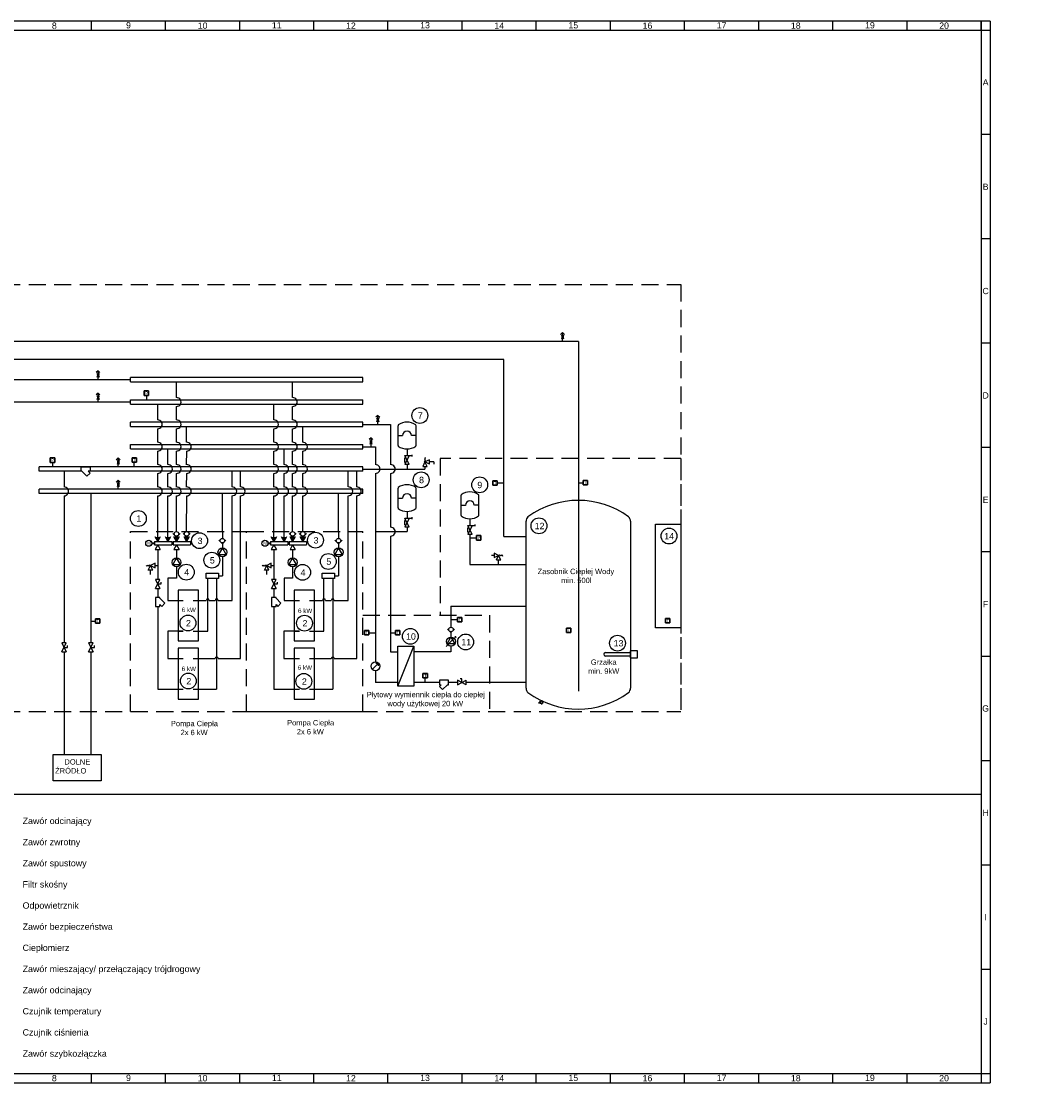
# Model space of a CAD drawing. Header units: millimetres. Extents: x 45988 to 80767, y -9939 to 1941.
# Tile 2 of 3: x 51942 to 63378, y -9939 to 1941. Entities that reach past the tile are written whole.
import ezdxf

# ---------------------------------------------------------------- set-up
doc = ezdxf.new("R2010")
doc.units = ezdxf.units.MM
doc.header["$LTSCALE"] = 15
doc.linetypes.add('DASHED', pattern=[19.05, 12.7, -6.35])
for name, color, linetype in [('MCD_IS_CO_Powrót', 130, 'Continuous'), ('MCD_IS_CO_Zasilanie', 210, 'Continuous'), ('MCD_IS_CWU_Cyrkulacja', 80, 'Continuous'), ('MCD_IS_DZ_Powrót', 52, 'Continuous'), ('MCD_IS_DZ_Zasilanie', 82, 'Continuous'), ('MCD_IS_Moduły_hydrauliczne', 252, 'Continuous'), ('MCD_IS_Opisy', 3, 'Continuous'), ('MCD_IS_Sensory', 22, 'Continuous'), ('MCD_IS_Warstwa_hydrauliczna', 7, 'Continuous')]:
    doc.layers.add(name, color=color, linetype=linetype)
doc.layers.add('MCD_IS_CWU_Ciepła', color=1, linetype='Continuous', lineweight=25)
doc.layers.add('MCD_IS_CWU_Zimna', color=5, linetype='Continuous', lineweight=25)
doc.styles.get("Standard").update_dxf_attribs({"font": 'arial.ttf'})

# ---------------------------------------------------------------- blocks, each defined once
blk = doc.blocks.new('Filtr siatkowy skośny')
at = {"layer": 'MCD_IS_Warstwa_hydrauliczna'}
for p, q in [((-100, 25), (-100, -25)), ((0, 25), (-100, 25)), ((0, -25), (0, 25)), ((-100, -25), (-80, -25)), ((-80, -25), (-100, -45)), ((-100, -45), (-65, -80)), ((-9, -25), (-65, -80)), ((-9, -25), (0, -25))]:
    blk.add_line(p, q, dxfattribs=at)
blk = doc.blocks.new('FILTRY SKOŚNE DÓŁ PUSTE')
at = {"layer": 'MCD_IS_Warstwa_hydrauliczna', "rotation": 90}
blk.add_blockref('Filtr siatkowy skośny', (25, 0), dxfattribs=at)
blk = doc.blocks.new('zw$10CF')
for p, q in [((0, 453), (57, 453)), ((171, 453), (228, 453)), ((0, 111), (57, 111)), ((171, 111), (228, 111))]:
    blk.add_line(p, q)
at = {"layer": 'MCD_IS_Warstwa_hydrauliczna'}
for p, q in [((0, 570), (0, 0)), ((228, 570), (0, 570)), ((228, 0), (228, 570)), ((0, 0), (228, 0))]:
    blk.add_line(p, q, dxfattribs=at)
blk = doc.blocks.new('71789 - UTD_35kW_WP')
at = {"layer": 'MCD_IS_Warstwa_hydrauliczna'}
blk.add_blockref('zw$10CF', (-85, -268), dxfattribs=at)
blk = doc.blocks.new('Zawór_zwrotny')
at = {"layer": 'MCD_IS_Warstwa_hydrauliczna'}
for p, q in [((-40, 40), (0, 0)), ((0, 0), (40, 40))]:
    blk.add_line(p, q, dxfattribs=at)
blk.add_circle((0, 35), 25, dxfattribs=at)
blk = doc.blocks.new('SZAFA_2 układy 70kW_CM10_57769_CM15_61423')
at = {"layer": 'MCD_IS_Moduły_hydrauliczne', "linetype": 'DASHED'}
for p, q in [((1, -1), (1301, -1)), ((1, -2015), (1, -1)), ((1301, -2015), (1301, -1)), ((1, -2015), (1301, -2015))]:
    blk.add_line(p, q, dxfattribs=at)
blk = doc.blocks.new('ZK')
for p, q in [((-50, 25), (-50, -25)), ((-50, -25), (50, 25)), ((50, -25), (-50, 25)), ((-50, 25), (-50, 0)), ((50, -25), (50, 25)), ((50, -25), (50, 0))]:
    blk.add_line(p, q)
blk = doc.blocks.new('zawór prosty')
at = {"layer": 'MCD_IS_Warstwa_hydrauliczna', "rotation": 360}
blk.add_blockref('ZK', (830, -6850), dxfattribs=at)
blk = doc.blocks.new('zw$EE8C')
at = {"layer": 'MCD_IS_Warstwa_hydrauliczna'}
for p, q in [((0, 0), (40, 0)), ((40, 0), (40, 20))]:
    blk.add_line(p, q, dxfattribs=at)
at = {"layer": 'MCD_IS_Warstwa_hydrauliczna', "rotation": 270}
blk.add_blockref('zawór prosty', (6850, 830), dxfattribs=at)
blk = doc.blocks.new('ZAWORY KULOWE PIONOWO PUSTE')
at = {"layer": 'MCD_IS_Warstwa_hydrauliczna'}
blk.add_blockref('zw$EE8C', (0, 0), dxfattribs=at)
blk = doc.blocks.new('zawór zwrotny DÓŁ PUSTE')
at = {"layer": 'MCD_IS_Warstwa_hydrauliczna'}
blk.add_blockref('Zawór_zwrotny', (0, 0), dxfattribs=at)
blk = doc.blocks.new('zw$C722')
for p, q in [((-75, 43), (-75, -43)), ((0, 0), (-75, 43)), ((-75, -43), (0, 0))]:
    blk.add_line(p, q)
blk.add_circle((-50, 0), 50)
blk = doc.blocks.new('61423 - CM15-1 GRUNDFOS GÓRA')
at = {"rotation": 90}
blk.add_blockref('zw$C722', (0, 50), dxfattribs=at)
blk = doc.blocks.new('FILTRY SKOŚNE POZIOMO PRAWO PUSTE')
at = {"layer": 'MCD_IS_Warstwa_hydrauliczna', "xscale": -1}
blk.add_blockref('Filtr siatkowy skośny', (0, -25), dxfattribs=at)
blk = doc.blocks.new('zw$290D')
for p, q in [((0, 0), (0, 50)), ((100, 0), (0, 50)), ((0, 0), (100, 50)), ((25, 50), (75, 50)), ((75, 50), (75, 38)), ((100, 50), (100, 0))]:
    blk.add_line(p, q)
at = {"linetype": 'DASHED'}
blk.add_line((25, 50), (25, 38), dxfattribs=at)
at = {"layer": 'MCD_IS_Warstwa_hydrauliczna'}
for p, q in [((100, 0), (100, -35)), ((110, -30), (90, -30))]:
    blk.add_line(p, q, dxfattribs=at)
blk = doc.blocks.new('*U37')
blk.add_blockref('zw$290D', (0, 0))
blk = doc.blocks.new('zw$3CA5')
at = {"layer": 'MCD_IS_Warstwa_hydrauliczna'}
blk.add_blockref('*U37', (0, -50), dxfattribs=at)
blk = doc.blocks.new('zawór szybkozłączka PIONOWO LEWO PUSTE')
at = {"layer": 'MCD_IS_Warstwa_hydrauliczna', "rotation": 89.99999999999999}
blk.add_blockref('zw$3CA5', (-25, -50), dxfattribs=at)
blk = doc.blocks.new('NACZYNIA PRZEPONOWE PUSTE')
for p, q in [((-102, 310), (-102, 90)), ((100, 90), (100, 310)), ((-102, 200), (-50, 200)), ((100, 200), (49, 200)), ((-1, -125), (-1, -175))]:
    blk.add_line(p, q)
for centre, radius, start, end in [((-89, 310), 12.1, 135, 180), ((-1, 185), 165, 53.8231, 126.1769), ((-1, 200), 49.5, 0.0929, 180.0929), ((88, 310), 12.1, 0, 45), ((-89, 90), 12.1, 180, 225), ((-1, 215), 165, 233.8231, 306.1769), ((88, 90), 12.1, 315, 0)]:
    blk.add_arc(centre, radius, start, end)
at = {"layer": 'MCD_IS_Warstwa_hydrauliczna'}
blk.add_line((-1, 50), (-1, -25), dxfattribs=at)
blk.add_blockref('zawór szybkozłączka PIONOWO LEWO PUSTE', (-1, -75))
blk = doc.blocks.new('ODPOWIETRZNIKI PUSTE')
at = {"layer": 'MCD_IS_Warstwa_hydrauliczna'}
for p, q in [((0, 100), (-21, 79)), ((0, 0), (0, 100)), ((0, 100), (21, 79)), ((0, 100), (0, 50)), ((0, 50), (0, 70)), ((0, 50), (0, 30))]:
    blk.add_line(p, q, dxfattribs=at)
for centre, start, end in [((-47, 50), 331.9275, 28.0725), ((48, 50), 151.9275, 208.0725)]:
    blk.add_arc(centre, 42.5, start, end, dxfattribs=at)
blk = doc.blocks.new('zw$95A8')
blk.add_line((-180, 0), (0, 450))
blk.add_lwpolyline([(-180, 0), (-180, 450), (0, 450), (0, 0)], close=True)
blk = doc.blocks.new('WYMIENNIKI PIONOWO PUSTE')
blk.add_blockref('zw$95A8', (98, -208))
blk = doc.blocks.new('57769 - CM10 GRUNDFOS GÓRA')
at = {"rotation": 90}
blk.add_blockref('zw$C722', (0, 50), dxfattribs=at)
blk = doc.blocks.new('zw$E5C8')
for p, q in [((21, 20), (79, 80)), ((79, 80), (54, 80)), ((79, 80), (79, 55))]:
    blk.add_line(p, q)
blk.add_circle((50, 50), 50)
blk = doc.blocks.new('ciepłomierz PRAWO GÓRA PUSTE')
blk.add_blockref('zw$E5C8', (425, 345))
blk = doc.blocks.new('POMPA GÓRA PUSTE')
for p, q in [((0, 50), (-54, -4)), ((-44, 25), (0, 100)), ((43, 25), (-44, 25)), ((54, 104), (0, 50)), ((0, 100), (43, 25)), ((54, 104), (44, 104)), ((54, 104), (54, 94))]:
    blk.add_line(p, q)
blk.add_circle((0, 50), 50)
blk = doc.blocks.new('zawór bezpieczeństwa LEWO PUSTE')
for p, q in [((-40, -5), (-50, 0)), ((-30, 5), (-40, -5)), ((-20, -5), (-30, 5)), ((-25, -50), (0, 0)), ((-10, 5), (-20, -5)), ((0, 0), (-10, 5)), ((50, 25), (0, 0)), ((0, 0), (50, -25)), ((25, -50), (0, 0)), ((50, -25), (50, 25)), ((50, 0), (80, 0)), ((25, -50), (-25, -50)), ((0, -100), (0, -50))]:
    blk.add_line(p, q)
blk = doc.blocks.new('zw$ECC7')
at = {"layer": 'MCD_IS_Warstwa_hydrauliczna'}
for p, q in [((0, 40), (-20, 40)), ((0, 0), (0, 40))]:
    blk.add_line(p, q, dxfattribs=at)
blk.add_blockref('zawór prosty', (-830, 6850), dxfattribs=at)
blk = doc.blocks.new('ZAWORY KULOWE POZIOMO PUSTE')
at = {"layer": 'MCD_IS_Warstwa_hydrauliczna'}
blk.add_blockref('zw$ECC7', (0, 0), dxfattribs=at)
blk = doc.blocks.new('FILTRY SKOŚNE POZIOMO LEWO PUSTE')
at = {"layer": 'MCD_IS_Warstwa_hydrauliczna'}
blk.add_blockref('Filtr siatkowy skośny', (0, -25), dxfattribs=at)
blk = doc.blocks.new('zw$4C33')
at = {"layer": 'MCD_IS_Warstwa_hydrauliczna'}
for p, q in [((-375, -1350), (-375, -150)), ((375, -150), (375, -1350)), ((375, -1200), (375, -1350))]:
    blk.add_line(p, q, dxfattribs=at)
for centre, radius, start, end in [((0, -613), 613, 53.82311, 126.17689), ((-330, -150), 45, 135, 180), ((330, -150), 45, 0, 45), ((-330, -1350), 45, 180, 225), ((330, -1350), 45, 315, 0), ((0, -887), 613, 233.82311, 306.17689)]:
    blk.add_arc(centre, radius, start, end, dxfattribs=at)
blk = doc.blocks.new('ZASOBNIK PUSTE')
at = {"layer": 'MCD_IS_Warstwa_hydrauliczna'}
blk.add_blockref('zw$4C33', (374.2, 1311), dxfattribs=at)
blk = doc.blocks.new('zawór antyskażeniowy PIONOWO PUSTE')
at = {"lineweight": 30}
for p, q in [((-15, 0), (-25, 0)), ((-25, 0), (-25, -15))]:
    blk.add_line(p, q, dxfattribs=at)
blk.add_line((0, -15), (0, -26))
blk.add_circle((0, 0), 15, dxfattribs=at)
blk = doc.blocks.new('czujnik temperatury lewa strona tekst')
at = {"layer": 'MCD_IS_Sensory', "lineweight": 30}
for p, q in [((21, 58), (21, 8)), ((71, 58), (21, 58)), ((21, 8), (71, 9)), ((71, 9), (71, 58))]:
    blk.add_line(p, q, dxfattribs=at)
at = {"layer": 'MCD_IS_Sensory', "lineweight": 30, "insert": (23, 48), "char_height": 30, "width": 50, "attachment_point": 1}
blk.add_mtext(' T', dxfattribs=at)
blk = doc.blocks.new('czujnik temp prawa strona tekst')
at = {"layer": 'MCD_IS_Sensory', "lineweight": 30}
for p, q in [((-18087, -9469), (-18087, -9519)), ((-18037, -9469), (-18087, -9469)), ((-18087, -9519), (-18037, -9519)), ((-18037, -9519), (-18037, -9469))]:
    blk.add_line(p, q, dxfattribs=at)
at = {"layer": 'MCD_IS_Sensory', "lineweight": 30, "insert": (-18086, -9480), "char_height": 30, "width": 50, "attachment_point": 1}
blk.add_mtext(' T', dxfattribs=at)
blk = doc.blocks.new('Czujnik_Ciśnienia')
at = {"layer": 'MCD_IS_Sensory', "lineweight": 30}
for p, q in [((0, 50), (0, 0)), ((50, 50), (0, 50)), ((0, 0), (50, 0)), ((50, 0), (50, 50))]:
    blk.add_line(p, q, dxfattribs=at)
at = {"layer": 'MCD_IS_Sensory', "lineweight": 30, "insert": (1, 40), "char_height": 30, "width": 50, "attachment_point": 1}
blk.add_mtext(' P', dxfattribs=at)
blk = doc.blocks.new('zw$6161')
at = {"layer": 'MCD_IS_Warstwa_hydrauliczna'}
for p, q in [((0, 0), (-80, 0)), ((-80, -80), (-80, 0)), ((0, -40), (0, 0)), ((-360, -20), (-80, -20)), ((-80, -60), (-360, -60)), ((-80, -80), (0, -80)), ((0, -80), (0, -40))]:
    blk.add_line(p, q, dxfattribs=at)
blk.add_arc((-360, -40), 20, 90, 270, dxfattribs=at)
blk = doc.blocks.new('GRZAŁKA LEWO PUSTE')
blk.add_blockref('zw$6161', (0, 80))
blk = doc.blocks.new('zw$F720')
for p, q in [((-5, 30), (5, 40)), ((5, 20), (-5, 30)), ((-5, 10), (5, 20)), ((0, 0), (-5, 10)), ((5, 40), (0, 50)), ((50, 25), (0, 0)), ((50, -25), (50, 25)), ((0, 0), (-25, -50)), ((-25, -50), (25, -50)), ((25, -50), (0, 0)), ((50, -25), (0, 0)), ((0, -50), (0, -80)), ((100, 0), (50, 0)), ((100, 0), (100, -25))]:
    blk.add_line(p, q)
blk = doc.blocks.new('zawór bezpieczeństwa PRAWO PUSTE')
blk.add_blockref('zw$F720', (0, 0))
blk = doc.blocks.new('ZAWÓR BEZPIECZEŃSTWA')
for p, q in [((-351, 240), (-351, 190)), ((-301, 215), (-351, 240)), ((-351, 215), (-381, 215)), ((-351, 190), (-301, 215)), ((-326, 165), (-301, 215)), ((-326, 165), (-276, 165)), ((-301, 215), (-291, 220)), ((-276, 165), (-301, 215)), ((-301, 115), (-301, 165)), ((-291, 220), (-281, 210)), ((-281, 210), (-271, 220)), ((-271, 220), (-261, 210)), ((-261, 210), (-251, 215))]:
    blk.add_line(p, q)

msp = doc.modelspace()

# ---------------------------------------------------------------- hatches: boundary and pattern name
h = msp.add_hatch(color=256)
h.dxf.hatch_style = 1
h.paths.add_polyline_path([(53442, -3831), (53471, -3881), (53499, -3831)])
h = msp.add_hatch(color=256)
h.dxf.hatch_style = 1
h.paths.add_polyline_path([(53556, -3831), (53585, -3881), (53613, -3831)])
h = msp.add_hatch(color=256)
h.dxf.hatch_style = 1
h.paths.add_polyline_path([(53652, -3831), (53680, -3881), (53709, -3831)])
h = msp.add_hatch(color=256)
h.dxf.hatch_style = 1
h.paths.add_polyline_path([(53766, -3831), (53794, -3881), (53823, -3831)])
h = msp.add_hatch(color=256)
h.dxf.hatch_style = 1
h.paths.add_polyline_path([(54742, -3831), (54771, -3881), (54799, -3831)])
h = msp.add_hatch(color=256)
h.dxf.hatch_style = 1
h.paths.add_polyline_path([(54856, -3831), (54885, -3881), (54913, -3831)])
h = msp.add_hatch(color=256)
h.dxf.hatch_style = 1
h.paths.add_polyline_path([(54952, -3831), (54981, -3881), (55009, -3831)])
h = msp.add_hatch(color=256)
h.dxf.hatch_style = 1
h.paths.add_polyline_path([(55066, -3831), (55095, -3881), (55123, -3831)])

# ---------------------------------------------------------------- linework, layer by layer
for p, q in [((54388, 1941), (45988, 1941)), ((52728, 1841), (52728, 1941)), ((53558, 1841), (53558, 1941)), ((62788, 1941), (54388, 1941)), ((54388, 1841), (54388, 1941)), ((55218, 1841), (55218, 1941)), ((56048, 1841), (56048, 1941)), ((56878, 1841), (56878, 1941)), ((57708, 1841), (57708, 1941)), ((58538, 1841), (58538, 1941)), ((59368, 1841), (59368, 1941)), ((60198, 1841), (60198, 1941)), ((61028, 1841), (61028, 1941)), ((61858, 1841), (61858, 1941)), ((62688, 1941), (62688, -9939)), ((62688, 1841), (62688, 1941)), ((62788, 1941), (62788, -9939)), ((45988, 1841), (62788, 1841)), ((62788, 673), (62688, 673)), ((62788, -495), (62688, -495)), ((62788, -1663), (62688, -1663)), ((62788, -2831), (62688, -2831)), ((55766, -3071), (56462, -3071)), ((54304, -4541), (54304, -3771)), ((54398, -5192), (54398, -3771)), ((55604, -4541), (55604, -3771)), ((55698, -5192), (55698, -3771)), ((56262, -3772), (55908, -3772)), ((53433, -3881), (53433, -3920)), ((53433, -3881), (53627, -3881)), ((53433, -3920), (53627, -3920)), ((53471, -3881), (53442, -3831)), ((53470, -3920), (53442, -3970)), ((53470, -3920), (53499, -3970)), ((53499, -3831), (53471, -3881)), ((53585, -3881), (53556, -3831)), ((53613, -3831), (53585, -3881)), ((53627, -3881), (53627, -3920)), ((53627, -3897), (53642, -3897)), ((53627, -3905), (53642, -3905)), ((53642, -3881), (53642, -3920)), ((53642, -3881), (53836, -3881)), ((53642, -3920), (53836, -3920)), ((53680, -3881), (53652, -3831)), ((53652, -3831), (53709, -3831)), ((53681, -3920), (53652, -3970)), ((53709, -3831), (53680, -3881)), ((53681, -3920), (53709, -3970)), ((53794, -3881), (53766, -3831)), ((53766, -3831), (53823, -3831)), ((53823, -3831), (53794, -3881)), ((53836, -3881), (53836, -3920)), ((54733, -3881), (54733, -3920)), ((54733, -3881), (54927, -3881)), ((54733, -3920), (54927, -3920)), ((54771, -3881), (54742, -3831)), ((54770, -3920), (54742, -3970)), ((54770, -3920), (54799, -3970)), ((54799, -3831), (54771, -3881)), ((54885, -3881), (54856, -3831)), ((54913, -3831), (54885, -3881)), ((54927, -3881), (54927, -3920)), ((54927, -3897), (54943, -3897)), ((54927, -3905), (54943, -3905)), ((54943, -3881), (54943, -3920)), ((54943, -3881), (55137, -3881)), ((54943, -3920), (55137, -3920)), ((54981, -3881), (54952, -3831)), ((54952, -3831), (55009, -3831)), ((54981, -3920), (54952, -3970)), ((55009, -3831), (54981, -3881)), ((54981, -3920), (55009, -3970)), ((55095, -3881), (55066, -3831)), ((55066, -3831), (55123, -3831)), ((55123, -3831), (55095, -3881)), ((55137, -3881), (55137, -3920)), ((53470, -3970), (53470, -4039)), ((53681, -3970), (53681, -4065)), ((54770, -3970), (54770, -4039)), ((54981, -3970), (54981, -4065)), ((62788, -3999), (62688, -3999)), ((62788, -3999), (62688, -3999)), ((54194, -4052), (54194, -4267)), ((55494, -4052), (55494, -4267)), ((53681, -4165), (53681, -4293)), ((54149, -4267), (54194, -4267)), ((54981, -4165), (54981, -4293)), ((55449, -4267), (55494, -4267)), ((53681, -4293), (53585, -4293)), ((54031, -4884), (54031, -4295)), ((54981, -4293), (54885, -4293)), ((55331, -4884), (55331, -4295)), ((62788, -5167), (62688, -5167)), ((62788, -6335), (62688, -6335)), ((46088, -6709), (62688, -6709)), ((62788, -7503), (62688, -7503)), ((62788, -8671), (62688, -8671)), ((62788, -8671), (62688, -8671)), ((62788, -9839), (45988, -9839)), ((52728, -9939), (52728, -9839)), ((53558, -9939), (53558, -9839)), ((54388, -9939), (54388, -9839)), ((55218, -9939), (55218, -9839)), ((56048, -9939), (56048, -9839)), ((56878, -9939), (56878, -9839)), ((57708, -9939), (57708, -9839)), ((58538, -9939), (58538, -9839)), ((59368, -9939), (59368, -9839)), ((60198, -9939), (60198, -9839)), ((61028, -9939), (61028, -9839)), ((61858, -9939), (61858, -9839)), ((45988, -9939), (54388, -9939)), ((54388, -9939), (62788, -9939))]:
    msp.add_line(p, q)
at = {"linetype": 'ByBlock', "ltscale": 5}
for p, q in [((53405, -3898), (53433, -3898)), ((53405, -3903), (53433, -3903)), ((54705, -3898), (54733, -3898)), ((54705, -3903), (54733, -3903)), ((53442, -3970), (53499, -3970)), ((53652, -3970), (53709, -3970)), ((54742, -3970), (54799, -3970)), ((54952, -3970), (55009, -3970))]:
    msp.add_line(p, q, dxfattribs=at)
for points in [[(59041, -3688), (59325, -3688), (59325, -4848), (59041, -4848)], [(52301, -6267), (52837, -6267), (52837, -6561), (52301, -6561)]]:
    msp.add_lwpolyline(points, close=True)
for centre in [(56404, -2471), (56420, -3192), (57075, -3248), (53254, -3624), (57738, -3707), (53939, -3873), (55237, -3867), (59194, -3821), (54076, -4091), (55380, -4105), (53790, -4225), (55092, -4227), (53809, -4794), (55113, -4795), (56298, -4943), (56917, -5006), (58618, -5019), (53813, -5443), (55106, -5447)]:
    msp.add_circle(centre, 88.7)
for centre in [(53370, -3901), (54670, -3901)]:
    msp.add_circle(centre, 34.2, dxfattribs=at)
at = {"layer": 'MCD_IS_CO_Powrót'}
for p, q in [((53165, -2321), (51772, -2321)), ((53165, -2346), (53165, -2296)), ((53165, -2296), (55766, -2296)), ((53165, -2346), (55766, -2346)), ((53471, -2522), (53471, -2346)), ((54771, -2522), (54771, -2346)), ((55766, -2346), (55766, -2296)), ((53471, -2771), (53471, -2620)), ((54771, -2771), (54771, -2620)), ((53471, -3021), (53471, -2870)), ((54771, -3021), (54771, -2870)), ((53471, -3272), (53471, -3120)), ((54771, -3272), (54771, -3120)), ((53471, -3831), (53471, -3370)), ((54771, -3831), (54771, -3370))]:
    msp.add_line(p, q, dxfattribs=at)
for centre in [(53472, -2571), (54772, -2571), (53472, -2821), (54772, -2821), (53472, -3071), (54772, -3071), (53472, -3321), (54772, -3321)]:
    msp.add_arc(centre, 49.3, 268.288, 91.8222, dxfattribs=at)
at = {"layer": 'MCD_IS_CO_Zasilanie'}
for p, q in [((53165, -2071), (51500, -2071)), ((55766, -2046), (53165, -2046)), ((53165, -2096), (53165, -2046)), ((53165, -2096), (55766, -2096)), ((53680, -2272), (53680, -2096)), ((54981, -2272), (54981, -2096)), ((55766, -2096), (55766, -2046)), ((53680, -2522), (53681, -2370)), ((54981, -2522), (54981, -2370)), ((53680, -2771), (53681, -2620)), ((54981, -2771), (54981, -2620)), ((53680, -3021), (53681, -2870)), ((54981, -3021), (54981, -2870)), ((53680, -3272), (53681, -3120)), ((54981, -3272), (54981, -3120)), ((53680, -3771), (53681, -3370)), ((54981, -3771), (54981, -3370))]:
    msp.add_line(p, q, dxfattribs=at)
for centre in [(53682, -2321), (54982, -2321), (53682, -2571), (54982, -2571), (53682, -2821), (54982, -2821), (53682, -3071), (54982, -3071), (53682, -3321), (54982, -3321)]:
    msp.add_arc(centre, 49.3, 268.288, 91.8222, dxfattribs=at)
at = {"layer": 'MCD_IS_CWU_Ciepła'}
for p, q in [((57343, -1846), (47917, -1846)), ((57343, -3826), (57343, -1846)), ((55766, -2546), (53165, -2546)), ((53165, -2596), (53165, -2546)), ((53165, -2596), (55766, -2596)), ((53794, -2771), (53794, -2596)), ((55095, -2771), (55095, -2596)), ((55766, -2596), (55766, -2546)), ((55766, -2571), (56078, -2571)), ((56078, -2571), (56078, -3022)), ((53794, -3022), (53795, -2870)), ((55095, -3022), (55095, -2870)), ((53794, -3272), (53795, -3120)), ((55095, -3272), (55095, -3120)), ((56078, -3120), (56078, -3722)), ((53794, -3771), (53795, -3370)), ((55095, -3771), (55095, -3370)), ((56078, -3821), (56078, -5115)), ((56965, -3852), (56965, -4138)), ((57343, -3826), (57595, -3826)), ((56965, -4138), (57595, -4138)), ((56753, -4605), (56753, -4842)), ((56753, -4605), (57595, -4605)), ((56753, -4902), (56753, -4953)), ((56753, -5052), (56753, -5115)), ((56078, -5115), (56159, -5115)), ((56753, -5115), (56339, -5115))]:
    msp.add_line(p, q, dxfattribs=at)
for centre in [(53796, -2821), (55096, -2821), (53796, -3071), (55096, -3071), (56079, -3071), (53796, -3321), (55096, -3321), (56079, -3772)]:
    msp.add_arc(centre, 49.3, 268.288, 91.8222, dxfattribs=at)
at = {"layer": 'MCD_IS_CWU_Cyrkulacja'}
for q in [(47318, -1645), (58179, -5556)]:
    msp.add_line((58179, -1644), q, dxfattribs=at)
at = {"layer": 'MCD_IS_CWU_Zimna'}
for p, q in [((53165, -2846), (53165, -2796)), ((53165, -2796), (55766, -2796)), ((53165, -2846), (55766, -2846)), ((53585, -3021), (53585, -2846)), ((54885, -3021), (54885, -2846)), ((55766, -2846), (55766, -2796)), ((55766, -2821), (55907, -2821)), ((55907, -2821), (55907, -3022)), ((53585, -3272), (53585, -3120)), ((54885, -3272), (54885, -3120)), ((55908, -3120), (55907, -5229)), ((53585, -3831), (53585, -3370)), ((54885, -3831), (54885, -3370)), ((55907, -5329), (55908, -5460)), ((56159, -5460), (55908, -5460)), ((56624, -5460), (56339, -5460)), ((56825, -5460), (56724, -5460)), ((57595, -5460), (56925, -5460))]:
    msp.add_line(p, q, dxfattribs=at)
for centre in [(53586, -3071), (54886, -3071), (55909, -3071), (53586, -3321), (54886, -3321)]:
    msp.add_arc(centre, 49.3, 268.288, 91.8222, dxfattribs=at)
at = {"layer": 'MCD_IS_DZ_Powrót'}
for p, q in [((52142, -3346), (52142, -3296)), ((55766, -3296), (52142, -3296)), ((55766, -3346), (55766, -3296)), ((55766, -3346), (52142, -3346)), ((52722, -3346), (52722, -5017)), ((54194, -3771), (54194, -3346)), ((55494, -3771), (55494, -3346)), ((52722, -5117), (52722, -6267))]:
    msp.add_line(p, q, dxfattribs=at)
at = {"layer": 'MCD_IS_DZ_Zasilanie'}
for p, q in [((52142, -3096), (52142, -3046)), ((55766, -3046), (52142, -3046)), ((55766, -3096), (55766, -3046)), ((52613, -3096), (52142, -3096)), ((52422, -3096), (52422, -3271)), ((52422, -3096), (52422, -3271)), ((55766, -3096), (52713, -3096)), ((54303, -3271), (54303, -3096)), ((54398, -3271), (54398, -3096)), ((55604, -3271), (55604, -3096)), ((55698, -3271), (55698, -3096)), ((52422, -3370), (52422, -5017)), ((54304, -3771), (54304, -3369)), ((54398, -3771), (54398, -3369)), ((55604, -3771), (55604, -3369)), ((55698, -3771), (55698, -3369)), ((52422, -5117), (52422, -6267))]:
    msp.add_line(p, q, dxfattribs=at)
for centre in [(52423, -3321), (54305, -3320), (54399, -3320), (55605, -3320), (55699, -3320)]:
    msp.add_arc(centre, 49.3, 268.288, 91.8222, dxfattribs=at)
at = {"layer": 'MCD_IS_Moduły_hydrauliczne', "linetype": 'DASHED', "lineweight": -2}
for p, q in [((46883, -1005), (59325, -1005)), ((59325, -2953), (56631, -2953)), ((56631, -2953), (56631, -4708)), ((59325, -2953), (59325, -5785)), ((55766, -4708), (57185, -4708)), ((57185, -4708), (57185, -5785)), ((46883, -5785), (59325, -5785))]:
    msp.add_line(p, q, dxfattribs=at)
at = {"layer": 'MCD_IS_Moduły_hydrauliczne', "linetype": 'DASHED'}
msp.add_line((59325, -1005), (59325, -5785), dxfattribs=at)
at = {"layer": 'MCD_IS_Sensory'}
for p, q in [((53343, -2246), (53343, -2296)), ((52292, -2996), (52292, -3046)), ((53208, -3046), (53208, -2995)), ((57269, -3226), (57343, -3226)), ((58179, -3225), (58231, -3225)), ((56965, -3841), (57039, -3841)), ((52722, -4772), (52774, -4772)), ((56753, -4756), (56827, -4756)), ((55834, -4903), (55907, -4903)), ((56078, -4903), (56130, -4903)), ((56465, -5460), (56465, -5409))]:
    msp.add_line(p, q, dxfattribs=at)
at = {"layer": 'MCD_IS_Warstwa_hydrauliczna'}
for p, q in [((54194, -3771), (54194, -3847)), ((55494, -3771), (55494, -3847)), ((54194, -3907), (54194, -3952)), ((55494, -3907), (55494, -3952)), ((53470, -4039), (53470, -4306)), ((54770, -4039), (54770, -4306)), ((54012, -4238), (54149, -4238)), ((54012, -4295), (54012, -4238)), ((54149, -4238), (54149, -4295)), ((55312, -4238), (55449, -4238)), ((55312, -4295), (55312, -4238)), ((55449, -4238), (55449, -4295)), ((53585, -4293), (53585, -4541)), ((54149, -4295), (54012, -4295)), ((54130, -4295), (54130, -5534)), ((54885, -4293), (54885, -4541)), ((55449, -4295), (55312, -4295)), ((55430, -4295), (55430, -5534)), ((53470, -4406), (53470, -4508)), ((54770, -4406), (54770, -4508)), ((53470, -4608), (53470, -5534)), ((53585, -4541), (53755, -4541)), ((53869, -4541), (54014, -4541)), ((54048, -4541), (54113, -4541)), ((54147, -4541), (54304, -4541)), ((54770, -4608), (54770, -5534)), ((54885, -4541), (55055, -4541)), ((55169, -4541), (55314, -4541)), ((55348, -4541), (55413, -4541)), ((55447, -4541), (55604, -4541)), ((53755, -4884), (53584, -4884)), ((53584, -4884), (53584, -5192)), ((53869, -4884), (54031, -4884)), ((55055, -4884), (54884, -4884)), ((54884, -4884), (54884, -5192)), ((55169, -4884), (55331, -4884)), ((53584, -5192), (53755, -5192)), ((53869, -5192), (54113, -5192)), ((54147, -5192), (54398, -5192)), ((54884, -5192), (55055, -5192)), ((55169, -5192), (55413, -5192)), ((55447, -5192), (55698, -5192)), ((53470, -5534), (53755, -5534)), ((53869, -5534), (54130, -5534)), ((54770, -5534), (55055, -5534)), ((55169, -5534), (55430, -5534))]:
    msp.add_line(p, q, dxfattribs=at)
for centre in [(54031, -4541), (54130, -4541), (55331, -4541), (55430, -4541), (54130, -5192), (55430, -5192)]:
    msp.add_arc(centre, 17.1, 0, 180, dxfattribs=at)

# ---------------------------------------------------------------- block references
for name, p in [('ODPOWIETRZNIKI PUSTE', (58002, -1644)), ('ODPOWIETRZNIKI PUSTE', (52803, -2071)), ('ODPOWIETRZNIKI PUSTE', (52803, -2321)), ('ODPOWIETRZNIKI PUSTE', (55934, -2571)), ('ODPOWIETRZNIKI PUSTE', (55858, -2821)), ('ODPOWIETRZNIKI PUSTE', (53028, -3046)), ('zawór bezpieczeństwa PRAWO PUSTE', (56462, -2991)), ('FILTRY SKOŚNE POZIOMO PRAWO PUSTE', (52613, -3046)), ('ODPOWIETRZNIKI PUSTE', (53028, -3296)), ('Zawór_zwrotny', (53680, -3831)), ('Zawór_zwrotny', (53794, -3831)), ('Zawór_zwrotny', (54981, -3831)), ('Zawór_zwrotny', (55095, -3831)), ('zawór zwrotny DÓŁ PUSTE', (54194, -3907)), ('zawór zwrotny DÓŁ PUSTE', (55494, -3907)), ('61423 - CM15-1 GRUNDFOS GÓRA', (54195, -4002)), ('61423 - CM15-1 GRUNDFOS GÓRA', (55495, -4002)), ('ZAWÓR BEZPIECZEŃSTWA', (57588, -4252)), ('zawór bezpieczeństwa LEWO PUSTE', (53390, -4151)), ('57769 - CM10 GRUNDFOS GÓRA', (53681, -4115)), ('zawór bezpieczeństwa LEWO PUSTE', (54690, -4151)), ('57769 - CM10 GRUNDFOS GÓRA', (54981, -4115)), ('ZAWORY KULOWE PIONOWO PUSTE', (53470, -4356)), ('ZAWORY KULOWE PIONOWO PUSTE', (54770, -4356)), ('71789 - UTD_35kW_WP', (53783, -4727)), ('71789 - UTD_35kW_WP', (55084, -4727)), ('zawór zwrotny DÓŁ PUSTE', (56753, -4902)), ('POMPA GÓRA PUSTE', (56753, -5052)), ('ZAWORY KULOWE PIONOWO PUSTE', (52422, -5067)), ('ZAWORY KULOWE PIONOWO PUSTE', (52722, -5067)), ('71789 - UTD_35kW_WP', (53783, -5377)), ('71789 - UTD_35kW_WP', (55084, -5377)), ('WYMIENNIKI PIONOWO PUSTE', (56241, -5294)), ('GRZAŁKA LEWO PUSTE', (58843, -5184)), ('ciepłomierz PRAWO GÓRA PUSTE', (55433, -5673)), ('FILTRY SKOŚNE POZIOMO LEWO PUSTE', (56724, -5435)), ('ZAWORY KULOWE POZIOMO PUSTE', (56875, -5460)), ('zawór antyskażeniowy PIONOWO PUSTE', (57767, -5681))]:
    msp.add_blockref(name, p)
for name, p, xscale, yscale, zscale in [('czujnik temp prawa strona tekst', (76195, 6205), 0.9931759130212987, 0.9931759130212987, 0.9931759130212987), ('ZASOBNIK PUSTE', (57596, -5463), 1.556975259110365, 1.556975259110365, 1.556975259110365), ('czujnik temp prawa strona tekst', (70737, 4658), 0.9931759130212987, 0.9931759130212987, 0.9931759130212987), ('czujnik temp prawa strona tekst', (76010, 4552), 0.9931759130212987, 0.9931759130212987, 0.9931759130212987), ('czujnik temp prawa strona tekst', (74094, 4527), 0.9931759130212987, 0.9931759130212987, 0.9931759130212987)]:
    msp.add_blockref(name, p, dxfattribs=dict(xscale=xscale, yscale=yscale, zscale=zscale))
at = {"layer": 'MCD_IS_CWU_Ciepła'}
for p in [(53318, -2246), (52267, -2996), (57039, -3866)]:
    msp.add_blockref('Czujnik_Ciśnienia', p, dxfattribs=at)
at = {"layer": 'MCD_IS_Opisy'}
for p in [(53165, -3770), (54465, -3770)]:
    msp.add_blockref('SZAFA_2 układy 70kW_CM10_57769_CM15_61423', p, dxfattribs=at)
at = {"layer": 'MCD_IS_Sensory', "xscale": 0.9931759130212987, "yscale": 0.9931759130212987, "zscale": 0.9931759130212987}
for p in [(53162, -3003), (57199, -3259), (56806, -4789), (59134, -4801), (55763, -4936), (56419, -5417)]:
    msp.add_blockref('czujnik temperatury lewa strona tekst', p, dxfattribs=at)
at = {"layer": 'MCD_IS_Warstwa_hydrauliczna'}
for name, p in [('NACZYNIA PRZEPONOWE PUSTE', (56262, -2896)), ('NACZYNIA PRZEPONOWE PUSTE', (56262, -3596)), ('NACZYNIA PRZEPONOWE PUSTE', (56966, -3677)), ('FILTRY SKOŚNE DÓŁ PUSTE', (53445, -4508)), ('FILTRY SKOŚNE DÓŁ PUSTE', (54745, -4508))]:
    msp.add_blockref(name, p, dxfattribs=at)

# ---------------------------------------------------------------- texts
for s, insert, char_height, width, attachment_point in [('8', (52313, 1891), 70, 103.14, 5), ('9', (53143, 1895), 70, 103.14, 5), ('10', (53973, 1891), 70, 103.14, 5), ('11', (54803, 1895), 70, 103.14, 5), ('12', (55633, 1891), 70, 103.14, 5), ('13', (56463, 1895), 70, 103.14, 5), ('14', (57293, 1891), 70, 103.14, 5), ('15', (58123, 1895), 70, 103.14, 5), ('16', (58953, 1891), 70, 103.14, 5), ('17', (59783, 1895), 70, 103.14, 5), ('18', (60613, 1891), 70, 103.14, 5), ('19', (61443, 1895), 70, 103.14, 5), ('20', (62273, 1891), 70, 103.14, 5), ('A', (62738, 1257), 70, 103.14, 5), ('B', (62738, 89), 70, 103.14, 5), ('C', (62738, -1079), 70, 103.14, 5), ('D', (62738, -2247), 70, 103.14, 5), ('7', (56382, -2436), 71, 218.15, 1), ('8', (56396, -3158), 71, 218.15, 1), ('9', (57048, -3214), 71, 218.15, 1), ('E', (62738, -3415), 70, 103.14, 5), ('1', (53232, -3590), 71, 218.15, 1), ('12', (57690, -3673), 71, 218.15, 1), ('14', (59140, -3787), 71, 218.15, 1), ('3', (53917, -3839), 71, 218.15, 1), ('3', (55215, -3833), 71, 218.15, 1), ('5', (54054, -4057), 71, 218.15, 1), ('5', (55358, -4071), 71, 218.15, 1), ('4', (53767, -4191), 71, 218.15, 1), ('4', (55070, -4193), 71, 218.15, 1), ('F', (62738, -4583), 70, 103.14, 5), ('2', (53787, -4760), 71, 218.15, 1), ('2', (55091, -4761), 71, 218.15, 1), ('10', (56250, -4909), 71, 218.15, 1), ('11', (56869, -4972), 71, 218.15, 1), ('13', (58574, -4985), 71, 218.15, 1), ('2', (53791, -5409), 71, 218.15, 1), ('2', (55084, -5413), 71, 218.15, 1), ('G', (62738, -5751), 70, 103.14, 5), ('H', (62738, -6919), 70, 103.14, 5), ('Zawór odcinający\\P\\PZawór zwrotny\\P\\PZawór spustowy\\P\\PFiltr skośny\\P\\POdpowietrznik\\P\\PZawór bezpieczeństwa\\P\\PCiepłomierz\\P\\PZawór mieszający/ przełączający trójdrogowy\\P\\PZawór odcinający\\P\\PCzujnik temperatury\\P\\PCzujnik ciśnienia\\P\\PZawór szybkozłączka', (51958, -6973), 71, 2037.8, 1), ('I', (62738, -8087), 70, 103.14, 5), ('J', (62738, -9255), 70, 103.14, 5), ('8', (52313, -9889), 70, 103.14, 5), ('9', (53143, -9885), 70, 103.14, 5), ('10', (53973, -9889), 70, 103.14, 5), ('11', (54803, -9885), 70, 103.14, 5), ('12', (55633, -9889), 70, 103.14, 5), ('13', (56463, -9885), 70, 103.14, 5), ('14', (57293, -9889), 70, 103.14, 5), ('15', (58123, -9885), 70, 103.14, 5), ('16', (58953, -9889), 70, 103.14, 5), ('17', (59783, -9885), 70, 103.14, 5), ('18', (60613, -9889), 70, 103.14, 5), ('19', (61443, -9885), 70, 103.14, 5), ('20', (62273, -9889), 70, 103.14, 5)]:
    msp.add_mtext(s, dxfattribs=dict(insert=insert, char_height=char_height, width=width, attachment_point=attachment_point))
at = {"linetype": 'ByBlock', "ltscale": 5, "char_height": 34.2, "width": 13.98, "attachment_point": 1}
for insert in [(53354, -3883), (54654, -3883)]:
    msp.add_mtext('M', dxfattribs=dict(at, insert=insert))
at = {"layer": 'MCD_IS_Warstwa_hydrauliczna', "linetype": 'ByBlock', "ltscale": 5, "attachment_point": 1}
for s, insert, char_height, width in [('\\pi417.41000;Bufor \\P\\pi323.75000;min. 770 L', (49956, -3891), 60, 1030), ('\\pi88.01000;Zasobnik Ciepłej Wody\\P\\pi350.81000;min. 500l', (57635, -4187), 60, 1030), ('\\pi437.20000;6 kW', (53301, -4621), 50, 1030), ('\\pi437.20000;6 kW', (54604, -4632), 50, 1030), ('\\pi374.72000;Grzałka\\P\\pi343.73000;min. 9kW', (57944, -5202), 60, 1030), ('\\pi437.20000;6 kW', (53302, -5281), 50, 1030), ('\\pi437.20000;6 kW', (54601, -5268), 50, 1030), ('\\pi125.89475;Płytowy wymiennik ciepła {\\A1;do ciepłej }\\P\\pi357.70475;{\\A1;wody użytkowej 20 kW}', (55684, -5565), 60, 1561.35), ('\\pi257.03000;Pompa Ciepła \\P\\pi365.45000;2x 6 kW', (53361, -5889), 60, 1030), ('\\pi257.03000;Pompa Ciepła \\P\\pi365.45000;2x 6 kW', (54662, -5880), 60, 1030), ('\\pi82.07470;Powrót \\pi79.79470;CWU\\P\\pi49.13470;Budynek ', (47102, -6265), 60, 417.71), ('\\pi183.35000;Zasilanie / Powrót\\P\\pi456.17000;CO ', (48204, -6307), 60, 1030), ('\\pi108.90143;DOLNE \\pi104.10143;ŹRÓDŁO', (52322, -6318), 60, 495.36)]:
    msp.add_mtext(s, dxfattribs=dict(at, insert=insert, char_height=char_height, width=width))

doc.saveas('drawing.dxf')
